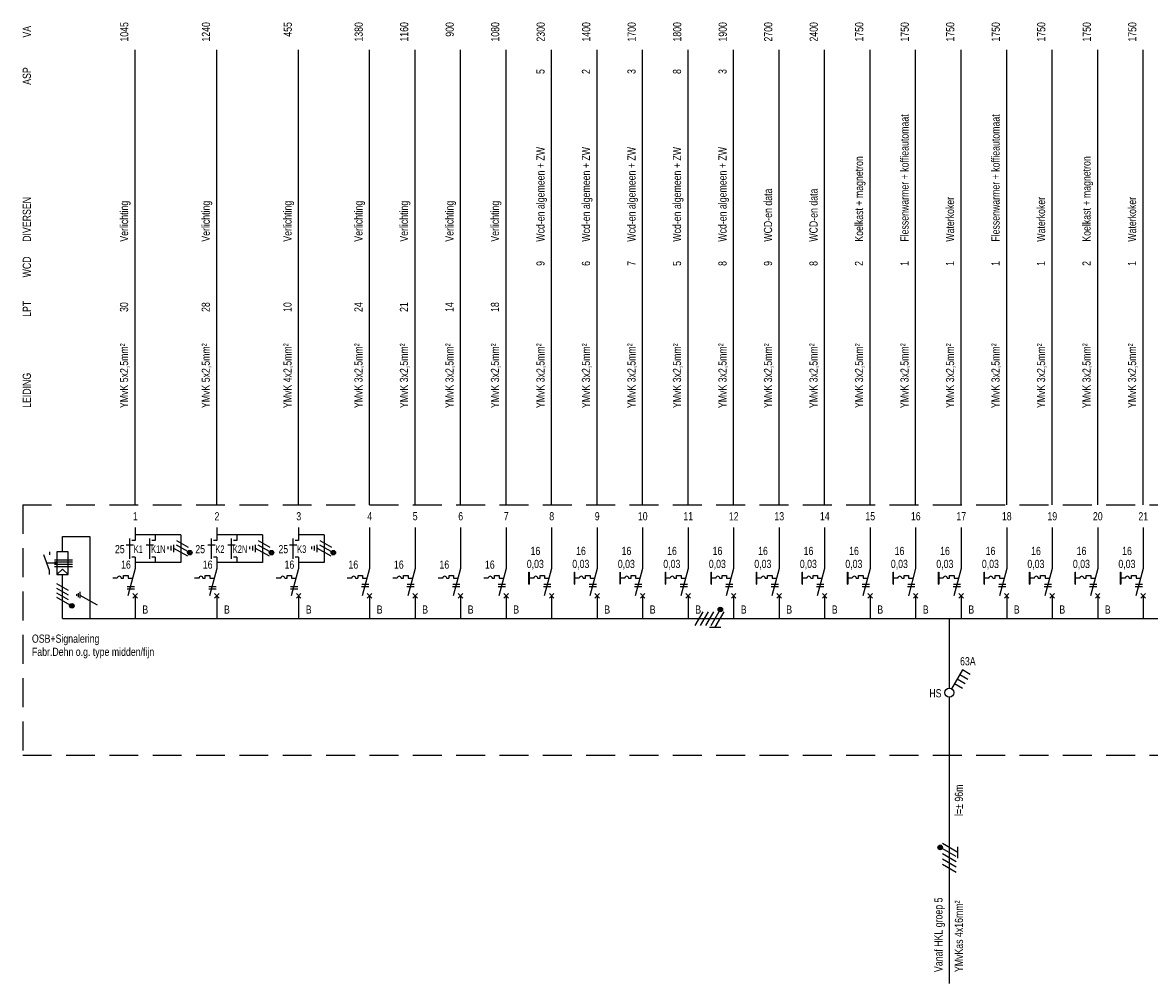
# Model space of a CAD drawing. Header units: millimetres. Extents: x -31842 to 195000, y -27609 to 95000.
# Tile 11 of 21: x 7973 to 32738, y -27609 to -6490. Entities that reach past the tile are written whole.
import ezdxf
from ezdxf.enums import TextEntityAlignment as Align

# ---------------------------------------------------------------- set-up
doc = ezdxf.new("R2010")
doc.units = ezdxf.units.MM
doc.header["$LTSCALE"] = 100
doc.linetypes.add('DASHED', pattern=[19.05, 12.7, -6.35])
doc.linetypes.add('HIDDEN', pattern=[9.525, 6.35, -3.175])
doc.layers.add('EL$1--_', color=3, linetype='Continuous')
doc.layers.add('ET------_SCHAKEL', color=7, linetype='Continuous')
doc.styles.add('SMAL', font='B-GBP.SHX', dxfattribs={"width": 0.8})

# ---------------------------------------------------------------- blocks, each defined once
blk = doc.blocks.new('ES-IT041')
for p, q in [((288, 500), (50, 87)), ((461, 400), (288, 500)), ((173, 301), (346, 201)), ((116, 202), (289, 102))]:
    blk.add_line(p, q)
blk.add_lwpolyline([(231, 400), (404, 300)])
blk.add_circle((0, 0), 100)
at = {"layer": 'ET------_SCHAKEL', "style": 'SMAL', "width": 0.8}
blk.add_attdef('SL', text='', height=180, dxfattribs=at).set_placement((407, 600), align=Align.CENTER)
blk = doc.blocks.new('ES-IS118')
blk.add_line((0, -5000), (0, 0))
at = {"color": 7, "style": 'SMAL', "width": 0.8}
for tag, p in [('LEIDING', (-150, -4750)), ('VANAF', (300, -4750))]:
    blk.add_attdef(tag, p, '', height=180, rotation=90, dxfattribs=at)
blk = doc.blocks.new('ES-IS000')
blk.add_line((0, 0), (0, 10000))
at = {"color": 7, "style": 'SMAL', "width": 0.8}
for tag, p in [('VA', (-150, 10610)), ('ASP', (-155, 9577)), ('WCD', (-155, 5358)), ('LPT', (-155, 4453))]:
    blk.add_attdef(tag, text='', height=180, rotation=90, dxfattribs=at).set_placement(p, align=Align.RIGHT)
for tag, p in [('DIVERSEN', (343, 5799)), ('DIVERSEN', (-155, 5783)), ('LEIDING', (-155, 2127)), ('LEIDING', (300, 2145))]:
    blk.add_attdef(tag, p, '', height=180, rotation=90, dxfattribs=at)
blk.add_attdef('GR', text='', height=180, dxfattribs=at).set_placement((2, -342), align=Align.MIDDLE)
blk = doc.blocks.new('ES-ITG09')
for p, q in [((-318, -150), (-144, 150)), ((-202, -150), (-29, 150)), ((-87, -150), (87, 150)), ((29, -150), (206, 157)), ((121, -190), (318, 150)), ((281, 200), (181, 200)), ((277, 220), (185, 220)), ((277, 180), (185, 180)), ((261, 240), (201, 240)), ((261, 160), (201, 160)), ((-4, -190), (246, -190))]:
    blk.add_line(p, q)
blk.add_circle((231, 200), 50)
blk = doc.blocks.new('ES-IS107')
for p, q in [((0, 2000), (0, 1100)), ((0, 1100), (-161, 500)), ((-50, 450), (50, 550)), ((-50, 550), (50, 450)), ((0, 500), (0, 0))]:
    blk.add_line(p, q)
at = {"color": 7}
for p, q in [((-392, 888), (-490, 888)), ((-307, 888), (-255, 888)), ((-254, 950), (-154, 950)), ((-254, 889), (-254, 950)), ((-172, 754), (-17, 754)), ((-154, 950), (-154, 889)), ((-154, 889), (-57, 889)), ((-178, 704), (-17, 704))]:
    blk.add_line(p, q, dxfattribs=at)
blk.add_arc((-349, 888), 43.4, 0, 180, dxfattribs=at)
at = {"color": 7, "style": 'SMAL', "width": 0.8}
blk.add_attdef('IN', text='', height=180, dxfattribs=at).set_placement((-358, 1187), align=Align.MIDDLE)
blk = doc.blocks.new('ES-IS001')
at = {"color": 7, "linetype": 'Continuous', "style": 'SMAL', "width": 0.8}
for s, p in [('VA', (0, 10270)), ('ASP', (0, 9232)), ('DIVERSEN', (0, 5782)), ('WCD', (0, 5000)), ('LPT', (0, 4132)), ('LEIDING', (0, 2132))]:
    blk.add_text(s, height=180, rotation=90, dxfattribs=at).set_placement(p, align=Align.TOP_LEFT)
blk = doc.blocks.new('ES-IS106')
for p, q in [((0, 2000), (0, 1100)), ((-497, 888), (-497, 1021)), ((-497, 1021), (-490, 1021)), ((-494, 1021), (-494, 754)), ((-490, 888), (-490, 1021)), ((0, 1100), (-161, 500)), ((-497, 754), (-497, 888)), ((-497, 754), (-490, 754)), ((-490, 754), (-490, 888)), ((-50, 450), (50, 550)), ((-50, 550), (50, 450)), ((0, 500), (0, 0))]:
    blk.add_line(p, q)
at = {"color": 7}
for p, q in [((-392, 888), (-490, 888)), ((-307, 888), (-255, 888)), ((-254, 950), (-154, 950)), ((-254, 889), (-254, 950)), ((-172, 754), (-17, 754)), ((-154, 950), (-154, 889)), ((-154, 889), (-57, 889)), ((-178, 704), (-17, 704))]:
    blk.add_line(p, q, dxfattribs=at)
blk.add_arc((-349, 888), 43.4, 0, 180, dxfattribs=at)
at = {"color": 7, "style": 'SMAL', "width": 0.8}
for tag, p in [('IN', (-355, 1488)), ('ID', (-358, 1187))]:
    blk.add_attdef(tag, text='', height=180, dxfattribs=at).set_placement(p, align=Align.MIDDLE)

msp = doc.modelspace()

# ---------------------------------------------------------------- linework, layer by layer
at = {"layer": 'EL$1--_', "color": 10, "linetype": 'HIDDEN'}
for p, q in [((7977, -17091), (56135, -17091)), ((7977, -17091), (7977, -22591)), ((7977, -22591), (56135, -22591))]:
    msp.add_line(p, q, dxfattribs=at)
at = {"layer": 'EL$1--_', "color": 3}
for p, q in [((10449, -17591), (10449, -17871)), ((10890, -17748), (10890, -17871)), ((12244, -17591), (12244, -17871)), ((12685, -17748), (12685, -17871)), ((14041, -17591), (14041, -17871)), ((10449, -18237), (10449, -18491)), ((10890, -18237), (10890, -18360)), ((12244, -18237), (12244, -18491)), ((12685, -18237), (12685, -18360)), ((14041, -18237), (14041, -18491)), ((10449, -18491), (10288, -19091)), ((12244, -18491), (12083, -19091)), ((14041, -18491), (13880, -19091)), ((10399, -19141), (10499, -19041)), ((10399, -19041), (10499, -19141)), ((12194, -19141), (12294, -19041)), ((12194, -19041), (12294, -19141)), ((13991, -19141), (14091, -19041)), ((13991, -19041), (14091, -19141)), ((10449, -19091), (10449, -19591)), ((12244, -19091), (12244, -19591)), ((14041, -19091), (14041, -19591))]:
    msp.add_line(p, q, dxfattribs=at)
at = {"layer": 'EL$1--_', "color": 7}
for p, q in [((10249, -17967), (10410, -17967)), ((10690, -17967), (10851, -17967)), ((11169, -18005), (11169, -18065)), ((11230, -17992), (11230, -18092)), ((11289, -17966), (11289, -18131)), ((11294, -18039), (11597, -18214)), ((11347, -17966), (11650, -18141)), ((11354, -17872), (11614, -18022)), ((12044, -17967), (12205, -17967)), ((12485, -17967), (12646, -17967)), ((12964, -18005), (12964, -18065)), ((13025, -17992), (13025, -18092)), ((13084, -17966), (13084, -18131)), ((13089, -18039), (13392, -18214)), ((13142, -17966), (13445, -18141)), ((13149, -17872), (13409, -18022)), ((13841, -17967), (14002, -17967)), ((14320, -18005), (14320, -18065)), ((14381, -17992), (14381, -18092)), ((14440, -17966), (14440, -18131)), ((14445, -18039), (14748, -18214)), ((14498, -17966), (14802, -18141)), ((14505, -17872), (14765, -18022)), ((8719, -18817), (8979, -18967)), ((10056, -18703), (9958, -18703)), ((10142, -18703), (10194, -18703)), ((10194, -18702), (10194, -18641)), ((10194, -18641), (10294, -18641)), ((10294, -18641), (10294, -18702)), ((10294, -18702), (10392, -18702)), ((11852, -18703), (11753, -18703)), ((11937, -18703), (11989, -18703)), ((11990, -18641), (12090, -18641)), ((11990, -18702), (11990, -18641)), ((12090, -18641), (12090, -18702)), ((12090, -18702), (12187, -18702)), ((13649, -18703), (13550, -18703)), ((13734, -18703), (13786, -18703)), ((13787, -18702), (13787, -18641)), ((13787, -18641), (13887, -18641)), ((13887, -18641), (13887, -18702)), ((13887, -18702), (13984, -18702)), ((8719, -18919), (8979, -19069)), ((8719, -19021), (8979, -19171)), ((10270, -18887), (10431, -18887)), ((10270, -18937), (10431, -18937)), ((12066, -18887), (12226, -18887)), ((12066, -18937), (12226, -18937)), ((13863, -18887), (14023, -18887)), ((13863, -18937), (14023, -18937)), ((8719, -19119), (9015, -19291)), ((9236, -19072), (9615, -19291))]:
    msp.add_line(p, q, dxfattribs=at)
at = {"layer": 'EL$1--_', "color": 0}
for p, q in [((8567, -18535), (8438, -18189)), ((8567, -18120), (8567, -18189)), ((8567, -18620), (8567, -18535))]:
    msp.add_line(p, q, dxfattribs=at)
at = {"layer": 'EL$1--_', "color": 5}
msp.add_line((8849, -19591), (54600, -19591), dxfattribs=at)
at = {"layer": 'EL$1--_'}
for points in [[(8849, -18120), (8849, -17786), (9449, -17786), (9449, -19591)], [(8674, -18296), (9074, -18296)], [(8674, -18346), (9074, -18346)], [(8674, -18396), (9074, -18396)], [(8674, -18446), (9074, -18446)], [(8974, -18620), (8849, -18501), (8724, -18620)], [(8849, -19591), (8849, -18620)], [(9160, -19053), (9160, -19091)], [(9198, -19028), (9198, -19116)], [(9236, -19003), (9236, -19141)], [(28340, -21118), (28340, -19591)], [(28340, -21986), (28340, -21318)], [(28340, -22609), (28340, -21986)]]:
    msp.add_lwpolyline(points, dxfattribs=at)
at = {"layer": 'EL$1--_', "color": 3}
for points in [[(11449, -17748), (10449, -17748)], [(11449, -17748), (11449, -18360)], [(13244, -17748), (12244, -17748)], [(13244, -17748), (13244, -18360)], [(14600, -17748), (14041, -17748)], [(14600, -17748), (14600, -18360)], [(10329, -18277), (10329, -17831)], [(10449, -17871), (10374, -17871)], [(10770, -18277), (10770, -17831)], [(10890, -17871), (10815, -17871)], [(12125, -18277), (12125, -17831)], [(12244, -17871), (12169, -17871)], [(12565, -18277), (12565, -17831)], [(12685, -17871), (12610, -17871)], [(13922, -18277), (13922, -17831)], [(14041, -17871), (13966, -17871)], [(10449, -18237), (10374, -18237)], [(10890, -18237), (10815, -18237)], [(12244, -18237), (12169, -18237)], [(12685, -18237), (12610, -18237)], [(14041, -18237), (13966, -18237)], [(11449, -18360), (10449, -18360)], [(13244, -18360), (12244, -18360)], [(14600, -18360), (14041, -18360)]]:
    msp.add_lwpolyline(points, dxfattribs=at)
at = {"layer": 'EL$1--_'}
msp.add_lwpolyline([(8724, -18620), (8974, -18620), (8974, -18120), (8724, -18120)], close=True, dxfattribs=at)
at = {"layer": 'EL$1--_', "linetype": 'DASHED'}
msp.add_lwpolyline([(8724, -18370), (8505, -18370)], dxfattribs=at)
at = {"layer": 'EL$1--_', "color": 7}
for centre, radius in [((11650, -18141), 50), ((11650, -18141), 40), ((11650, -18141), 30), ((13445, -18141), 50), ((13445, -18141), 40), ((13445, -18141), 30), ((14802, -18141), 50), ((14802, -18141), 40), ((14802, -18141), 30), ((9057, -19310), 50), ((9057, -19310), 40), ((9057, -19310), 30), ((9057, -19310), 20), ((9057, -19310), 10)]:
    msp.add_circle(centre, radius, dxfattribs=at)
for centre in [(10100, -18703), (11895, -18703), (13692, -18703)]:
    msp.add_arc(centre, 43.4, 0, 180, dxfattribs=at)

# ---------------------------------------------------------------- block references
at = {"layer": 'EL$1--_'}
for name, p in [('ES-IS001', (7977, -17091)), ('ES-ITG09', (23076, -19591))]:
    msp.add_blockref(name, p, dxfattribs=at)
at = {"layer": 'EL$1--_', "color": 3}
ref = msp.add_blockref('ES-IS000', (10449, -17091), dxfattribs=at)
ref.add_attrib('GR', '1', dxfattribs={"layer": '0', "color": 7, "height": 180, "style": 'SMAL', "width": 0.8}).set_placement((10451, -17341), align=Align.MIDDLE)
ref.add_attrib('LEIDING', 'YMvK 5x2,5mm²', (10294, -14964), dxfattribs={"layer": '0', "color": 7, "height": 180, "rotation": 90, "style": 'SMAL', "width": 0.8})
ref.add_attrib('LPT', '30', dxfattribs={"layer": '0', "color": 7, "height": 180, "rotation": 90, "style": 'SMAL', "width": 0.8}).set_placement((10294, -12637), align=Align.RIGHT)
ref.add_attrib('DIVERSEN', 'Verlichting', (10294, -11307), dxfattribs={"layer": '0', "color": 7, "height": 180, "rotation": 90, "style": 'SMAL', "width": 0.8})
ref.add_attrib('VA', '1045', dxfattribs={"layer": '0', "color": 7, "height": 180, "rotation": 90, "style": 'SMAL', "width": 0.8}).set_placement((10299, -6481), align=Align.RIGHT)
ref = msp.add_blockref('ES-IS000', (12244, -17091), dxfattribs=at)
ref.add_attrib('GR', '2', dxfattribs={"layer": '0', "color": 7, "height": 180, "style": 'SMAL', "width": 0.8}).set_placement((12246, -17341), align=Align.MIDDLE)
ref.add_attrib('LEIDING', 'YMvK 5x2,5mm²', (12089, -14964), dxfattribs={"layer": '0', "color": 7, "height": 180, "rotation": 90, "style": 'SMAL', "width": 0.8})
ref.add_attrib('LPT', '28', dxfattribs={"layer": '0', "color": 7, "height": 180, "rotation": 90, "style": 'SMAL', "width": 0.8}).set_placement((12089, -12637), align=Align.RIGHT)
ref.add_attrib('DIVERSEN', 'Verlichting', (12089, -11307), dxfattribs={"layer": '0', "color": 7, "height": 180, "rotation": 90, "style": 'SMAL', "width": 0.8})
ref.add_attrib('VA', '1240', dxfattribs={"layer": '0', "color": 7, "height": 180, "rotation": 90, "style": 'SMAL', "width": 0.8}).set_placement((12094, -6481), align=Align.RIGHT)
ref = msp.add_blockref('ES-IS000', (14041, -17091), dxfattribs=at)
ref.add_attrib('GR', '3', dxfattribs={"layer": '0', "color": 7, "height": 180, "style": 'SMAL', "width": 0.8}).set_placement((14043, -17341), align=Align.MIDDLE)
ref.add_attrib('LEIDING', 'YMvK 4x2,5mm²', (13886, -14964), dxfattribs={"layer": '0', "color": 7, "height": 180, "rotation": 90, "style": 'SMAL', "width": 0.8})
ref.add_attrib('LPT', '10', dxfattribs={"layer": '0', "color": 7, "height": 180, "rotation": 90, "style": 'SMAL', "width": 0.8}).set_placement((13886, -12637), align=Align.RIGHT)
ref.add_attrib('DIVERSEN', 'Verlichting', (13886, -11307), dxfattribs={"layer": '0', "color": 7, "height": 180, "rotation": 90, "style": 'SMAL', "width": 0.8})
ref.add_attrib('VA', '455', dxfattribs={"layer": '0', "color": 7, "height": 180, "rotation": 90, "style": 'SMAL', "width": 0.8}).set_placement((13891, -6481), align=Align.RIGHT)
ref = msp.add_blockref('ES-IS000', (15600, -17091), dxfattribs=at)
ref.add_attrib('GR', '4', dxfattribs={"layer": '0', "color": 7, "height": 180, "style": 'SMAL', "width": 0.8}).set_placement((15602, -17341), align=Align.MIDDLE)
ref.add_attrib('LEIDING', 'YMvK 3x2,5mm²', (15445, -14964), dxfattribs={"layer": '0', "color": 7, "height": 180, "rotation": 90, "style": 'SMAL', "width": 0.8})
ref.add_attrib('LPT', '24', dxfattribs={"layer": '0', "color": 7, "height": 180, "rotation": 90, "style": 'SMAL', "width": 0.8}).set_placement((15445, -12637), align=Align.RIGHT)
ref.add_attrib('DIVERSEN', 'Verlichting', (15445, -11307), dxfattribs={"layer": '0', "color": 7, "height": 180, "rotation": 90, "style": 'SMAL', "width": 0.8})
ref.add_attrib('VA', '1380', dxfattribs={"layer": '0', "color": 7, "height": 180, "rotation": 90, "style": 'SMAL', "width": 0.8}).set_placement((15450, -6481), align=Align.RIGHT)
ref = msp.add_blockref('ES-IS000', (16600, -17091), dxfattribs=at)
ref.add_attrib('GR', '5', dxfattribs={"layer": '0', "color": 7, "height": 180, "style": 'SMAL', "width": 0.8}).set_placement((16602, -17341), align=Align.MIDDLE)
ref.add_attrib('LEIDING', 'YMvK 3x2,5mm²', (16445, -14964), dxfattribs={"layer": '0', "color": 7, "height": 180, "rotation": 90, "style": 'SMAL', "width": 0.8})
ref.add_attrib('LPT', '21', dxfattribs={"layer": '0', "color": 7, "height": 180, "rotation": 90, "style": 'SMAL', "width": 0.8}).set_placement((16445, -12637), align=Align.RIGHT)
ref.add_attrib('DIVERSEN', 'Verlichting', (16445, -11307), dxfattribs={"layer": '0', "color": 7, "height": 180, "rotation": 90, "style": 'SMAL', "width": 0.8})
ref.add_attrib('VA', '1160', dxfattribs={"layer": '0', "color": 7, "height": 180, "rotation": 90, "style": 'SMAL', "width": 0.8}).set_placement((16450, -6481), align=Align.RIGHT)
ref = msp.add_blockref('ES-IS000', (17600, -17091), dxfattribs=at)
ref.add_attrib('GR', '6', dxfattribs={"layer": '0', "color": 7, "height": 180, "style": 'SMAL', "width": 0.8}).set_placement((17602, -17341), align=Align.MIDDLE)
ref.add_attrib('LEIDING', 'YMvK 3x2,5mm²', (17445, -14964), dxfattribs={"layer": '0', "color": 7, "height": 180, "rotation": 90, "style": 'SMAL', "width": 0.8})
ref.add_attrib('LPT', '14', dxfattribs={"layer": '0', "color": 7, "height": 180, "rotation": 90, "style": 'SMAL', "width": 0.8}).set_placement((17445, -12637), align=Align.RIGHT)
ref.add_attrib('DIVERSEN', 'Verlichting', (17445, -11307), dxfattribs={"layer": '0', "color": 7, "height": 180, "rotation": 90, "style": 'SMAL', "width": 0.8})
ref.add_attrib('VA', '900', dxfattribs={"layer": '0', "color": 7, "height": 180, "rotation": 90, "style": 'SMAL', "width": 0.8}).set_placement((17450, -6481), align=Align.RIGHT)
ref = msp.add_blockref('ES-IS000', (18600, -17091), dxfattribs=at)
ref.add_attrib('GR', '7', dxfattribs={"layer": '0', "color": 7, "height": 180, "style": 'SMAL', "width": 0.8}).set_placement((18602, -17341), align=Align.MIDDLE)
ref.add_attrib('LEIDING', 'YMvK 3x2,5mm²', (18445, -14964), dxfattribs={"layer": '0', "color": 7, "height": 180, "rotation": 90, "style": 'SMAL', "width": 0.8})
ref.add_attrib('LPT', '18', dxfattribs={"layer": '0', "color": 7, "height": 180, "rotation": 90, "style": 'SMAL', "width": 0.8}).set_placement((18445, -12637), align=Align.RIGHT)
ref.add_attrib('DIVERSEN', 'Verlichting', (18445, -11307), dxfattribs={"layer": '0', "color": 7, "height": 180, "rotation": 90, "style": 'SMAL', "width": 0.8})
ref.add_attrib('VA', '1080', dxfattribs={"layer": '0', "color": 7, "height": 180, "rotation": 90, "style": 'SMAL', "width": 0.8}).set_placement((18450, -6481), align=Align.RIGHT)
ref = msp.add_blockref('ES-IS000', (19600, -17091), dxfattribs=at)
ref.add_attrib('GR', '8', dxfattribs={"layer": '0', "color": 7, "height": 180, "style": 'SMAL', "width": 0.8}).set_placement((19602, -17341), align=Align.MIDDLE)
ref.add_attrib('LEIDING', 'YMvK 3x2,5mm²', (19445, -14964), dxfattribs={"layer": '0', "color": 7, "height": 180, "rotation": 90, "style": 'SMAL', "width": 0.8})
ref.add_attrib('WCD', '9', dxfattribs={"layer": '0', "color": 7, "height": 180, "rotation": 90, "style": 'SMAL', "width": 0.8}).set_placement((19445, -11732), align=Align.RIGHT)
ref.add_attrib('DIVERSEN', 'Wcd-en algemeen + ZW', (19445, -11307), dxfattribs={"layer": '0', "color": 7, "height": 180, "rotation": 90, "style": 'SMAL', "width": 0.8})
ref.add_attrib('ASP', '5', dxfattribs={"layer": '0', "color": 7, "height": 180, "rotation": 90, "style": 'SMAL', "width": 0.8}).set_placement((19445, -7514), align=Align.RIGHT)
ref.add_attrib('VA', '2300', dxfattribs={"layer": '0', "color": 7, "height": 180, "rotation": 90, "style": 'SMAL', "width": 0.8}).set_placement((19450, -6481), align=Align.RIGHT)
ref = msp.add_blockref('ES-IS000', (20600, -17091), dxfattribs=at)
ref.add_attrib('GR', '9', dxfattribs={"layer": '0', "color": 7, "height": 180, "style": 'SMAL', "width": 0.8}).set_placement((20602, -17341), align=Align.MIDDLE)
ref.add_attrib('LEIDING', 'YMvK 3x2,5mm²', (20445, -14964), dxfattribs={"layer": '0', "color": 7, "height": 180, "rotation": 90, "style": 'SMAL', "width": 0.8})
ref.add_attrib('WCD', '6', dxfattribs={"layer": '0', "color": 7, "height": 180, "rotation": 90, "style": 'SMAL', "width": 0.8}).set_placement((20445, -11732), align=Align.RIGHT)
ref.add_attrib('DIVERSEN', 'Wcd-en algemeen + ZW', (20445, -11307), dxfattribs={"layer": '0', "color": 7, "height": 180, "rotation": 90, "style": 'SMAL', "width": 0.8})
ref.add_attrib('ASP', '2', dxfattribs={"layer": '0', "color": 7, "height": 180, "rotation": 90, "style": 'SMAL', "width": 0.8}).set_placement((20445, -7514), align=Align.RIGHT)
ref.add_attrib('VA', '1400', dxfattribs={"layer": '0', "color": 7, "height": 180, "rotation": 90, "style": 'SMAL', "width": 0.8}).set_placement((20450, -6481), align=Align.RIGHT)
ref = msp.add_blockref('ES-IS000', (21600, -17091), dxfattribs=at)
ref.add_attrib('GR', '10', dxfattribs={"layer": '0', "color": 7, "height": 180, "style": 'SMAL', "width": 0.8}).set_placement((21602, -17341), align=Align.MIDDLE)
ref.add_attrib('LEIDING', 'YMvK 3x2,5mm²', (21445, -14964), dxfattribs={"layer": '0', "color": 7, "height": 180, "rotation": 90, "style": 'SMAL', "width": 0.8})
ref.add_attrib('WCD', '7', dxfattribs={"layer": '0', "color": 7, "height": 180, "rotation": 90, "style": 'SMAL', "width": 0.8}).set_placement((21445, -11732), align=Align.RIGHT)
ref.add_attrib('DIVERSEN', 'Wcd-en algemeen + ZW', (21445, -11307), dxfattribs={"layer": '0', "color": 7, "height": 180, "rotation": 90, "style": 'SMAL', "width": 0.8})
ref.add_attrib('ASP', '3', dxfattribs={"layer": '0', "color": 7, "height": 180, "rotation": 90, "style": 'SMAL', "width": 0.8}).set_placement((21445, -7514), align=Align.RIGHT)
ref.add_attrib('VA', '1700', dxfattribs={"layer": '0', "color": 7, "height": 180, "rotation": 90, "style": 'SMAL', "width": 0.8}).set_placement((21450, -6481), align=Align.RIGHT)
ref = msp.add_blockref('ES-IS000', (22600, -17091), dxfattribs=at)
ref.add_attrib('GR', '11', dxfattribs={"layer": '0', "color": 7, "height": 180, "style": 'SMAL', "width": 0.8}).set_placement((22602, -17341), align=Align.MIDDLE)
ref.add_attrib('LEIDING', 'YMvK 3x2,5mm²', (22445, -14964), dxfattribs={"layer": '0', "color": 7, "height": 180, "rotation": 90, "style": 'SMAL', "width": 0.8})
ref.add_attrib('WCD', '5', dxfattribs={"layer": '0', "color": 7, "height": 180, "rotation": 90, "style": 'SMAL', "width": 0.8}).set_placement((22445, -11732), align=Align.RIGHT)
ref.add_attrib('DIVERSEN', 'Wcd-en algemeen + ZW', (22445, -11307), dxfattribs={"layer": '0', "color": 7, "height": 180, "rotation": 90, "style": 'SMAL', "width": 0.8})
ref.add_attrib('ASP', '8', dxfattribs={"layer": '0', "color": 7, "height": 180, "rotation": 90, "style": 'SMAL', "width": 0.8}).set_placement((22445, -7514), align=Align.RIGHT)
ref.add_attrib('VA', '1800', dxfattribs={"layer": '0', "color": 7, "height": 180, "rotation": 90, "style": 'SMAL', "width": 0.8}).set_placement((22450, -6481), align=Align.RIGHT)
ref = msp.add_blockref('ES-IS000', (23600, -17091), dxfattribs=at)
ref.add_attrib('GR', '12', dxfattribs={"layer": '0', "color": 7, "height": 180, "style": 'SMAL', "width": 0.8}).set_placement((23602, -17341), align=Align.MIDDLE)
ref.add_attrib('LEIDING', 'YMvK 3x2,5mm²', (23445, -14964), dxfattribs={"layer": '0', "color": 7, "height": 180, "rotation": 90, "style": 'SMAL', "width": 0.8})
ref.add_attrib('WCD', '8', dxfattribs={"layer": '0', "color": 7, "height": 180, "rotation": 90, "style": 'SMAL', "width": 0.8}).set_placement((23445, -11732), align=Align.RIGHT)
ref.add_attrib('DIVERSEN', 'Wcd-en algemeen + ZW', (23445, -11307), dxfattribs={"layer": '0', "color": 7, "height": 180, "rotation": 90, "style": 'SMAL', "width": 0.8})
ref.add_attrib('ASP', '3', dxfattribs={"layer": '0', "color": 7, "height": 180, "rotation": 90, "style": 'SMAL', "width": 0.8}).set_placement((23445, -7514), align=Align.RIGHT)
ref.add_attrib('VA', '1900', dxfattribs={"layer": '0', "color": 7, "height": 180, "rotation": 90, "style": 'SMAL', "width": 0.8}).set_placement((23450, -6481), align=Align.RIGHT)
ref = msp.add_blockref('ES-IS000', (24600, -17091), dxfattribs=at)
ref.add_attrib('GR', '13', dxfattribs={"layer": '0', "color": 7, "height": 180, "style": 'SMAL', "width": 0.8}).set_placement((24602, -17341), align=Align.MIDDLE)
ref.add_attrib('LEIDING', 'YMvK 3x2,5mm²', (24445, -14964), dxfattribs={"layer": '0', "color": 7, "height": 180, "rotation": 90, "style": 'SMAL', "width": 0.8})
ref.add_attrib('WCD', '9', dxfattribs={"layer": '0', "color": 7, "height": 180, "rotation": 90, "style": 'SMAL', "width": 0.8}).set_placement((24445, -11732), align=Align.RIGHT)
ref.add_attrib('DIVERSEN', 'WCD-en data', (24445, -11307), dxfattribs={"layer": '0', "color": 7, "height": 180, "rotation": 90, "style": 'SMAL', "width": 0.8})
ref.add_attrib('VA', '2700', dxfattribs={"layer": '0', "color": 7, "height": 180, "rotation": 90, "style": 'SMAL', "width": 0.8}).set_placement((24450, -6481), align=Align.RIGHT)
ref = msp.add_blockref('ES-IS000', (25600, -17091), dxfattribs=at)
ref.add_attrib('GR', '14', dxfattribs={"layer": '0', "color": 7, "height": 180, "style": 'SMAL', "width": 0.8}).set_placement((25602, -17341), align=Align.MIDDLE)
ref.add_attrib('LEIDING', 'YMvK 3x2,5mm²', (25445, -14964), dxfattribs={"layer": '0', "color": 7, "height": 180, "rotation": 90, "style": 'SMAL', "width": 0.8})
ref.add_attrib('WCD', '8', dxfattribs={"layer": '0', "color": 7, "height": 180, "rotation": 90, "style": 'SMAL', "width": 0.8}).set_placement((25445, -11732), align=Align.RIGHT)
ref.add_attrib('DIVERSEN', 'WCD-en data', (25445, -11307), dxfattribs={"layer": '0', "color": 7, "height": 180, "rotation": 90, "style": 'SMAL', "width": 0.8})
ref.add_attrib('VA', '2400', dxfattribs={"layer": '0', "color": 7, "height": 180, "rotation": 90, "style": 'SMAL', "width": 0.8}).set_placement((25450, -6481), align=Align.RIGHT)
ref = msp.add_blockref('ES-IS000', (26600, -17091), dxfattribs=at)
ref.add_attrib('GR', '15', dxfattribs={"layer": '0', "color": 7, "height": 180, "style": 'SMAL', "width": 0.8}).set_placement((26602, -17341), align=Align.MIDDLE)
ref.add_attrib('LEIDING', 'YMvK 3x2,5mm²', (26445, -14964), dxfattribs={"layer": '0', "color": 7, "height": 180, "rotation": 90, "style": 'SMAL', "width": 0.8})
ref.add_attrib('WCD', '2', dxfattribs={"layer": '0', "color": 7, "height": 180, "rotation": 90, "style": 'SMAL', "width": 0.8}).set_placement((26445, -11732), align=Align.RIGHT)
ref.add_attrib('DIVERSEN', 'Koelkast + magnetron', (26445, -11307), dxfattribs={"layer": '0', "color": 7, "height": 180, "rotation": 90, "style": 'SMAL', "width": 0.8})
ref.add_attrib('VA', '1750', dxfattribs={"layer": '0', "color": 7, "height": 180, "rotation": 90, "style": 'SMAL', "width": 0.8}).set_placement((26450, -6481), align=Align.RIGHT)
ref = msp.add_blockref('ES-IS000', (27600, -17091), dxfattribs=at)
ref.add_attrib('GR', '16', dxfattribs={"layer": '0', "color": 7, "height": 180, "style": 'SMAL', "width": 0.8}).set_placement((27602, -17341), align=Align.MIDDLE)
ref.add_attrib('LEIDING', 'YMvK 3x2,5mm²', (27445, -14964), dxfattribs={"layer": '0', "color": 7, "height": 180, "rotation": 90, "style": 'SMAL', "width": 0.8})
ref.add_attrib('WCD', '1', dxfattribs={"layer": '0', "color": 7, "height": 180, "rotation": 90, "style": 'SMAL', "width": 0.8}).set_placement((27445, -11732), align=Align.RIGHT)
ref.add_attrib('DIVERSEN', 'Flessenwarmer + koffieautomaat', (27445, -11307), dxfattribs={"layer": '0', "color": 7, "height": 180, "rotation": 90, "style": 'SMAL', "width": 0.8})
ref.add_attrib('VA', '1750', dxfattribs={"layer": '0', "color": 7, "height": 180, "rotation": 90, "style": 'SMAL', "width": 0.8}).set_placement((27450, -6481), align=Align.RIGHT)
ref = msp.add_blockref('ES-IS000', (28600, -17091), dxfattribs=at)
ref.add_attrib('GR', '17', dxfattribs={"layer": '0', "color": 7, "height": 180, "style": 'SMAL', "width": 0.8}).set_placement((28602, -17341), align=Align.MIDDLE)
ref.add_attrib('LEIDING', 'YMvK 3x2,5mm²', (28445, -14964), dxfattribs={"layer": '0', "color": 7, "height": 180, "rotation": 90, "style": 'SMAL', "width": 0.8})
ref.add_attrib('WCD', '1', dxfattribs={"layer": '0', "color": 7, "height": 180, "rotation": 90, "style": 'SMAL', "width": 0.8}).set_placement((28445, -11732), align=Align.RIGHT)
ref.add_attrib('DIVERSEN', 'Waterkoker', (28445, -11307), dxfattribs={"layer": '0', "color": 7, "height": 180, "rotation": 90, "style": 'SMAL', "width": 0.8})
ref.add_attrib('VA', '1750', dxfattribs={"layer": '0', "color": 7, "height": 180, "rotation": 90, "style": 'SMAL', "width": 0.8}).set_placement((28450, -6481), align=Align.RIGHT)
ref = msp.add_blockref('ES-IS000', (29600, -17091), dxfattribs=at)
ref.add_attrib('GR', '18', dxfattribs={"layer": '0', "color": 7, "height": 180, "style": 'SMAL', "width": 0.8}).set_placement((29602, -17341), align=Align.MIDDLE)
ref.add_attrib('LEIDING', 'YMvK 3x2,5mm²', (29445, -14964), dxfattribs={"layer": '0', "color": 7, "height": 180, "rotation": 90, "style": 'SMAL', "width": 0.8})
ref.add_attrib('WCD', '1', dxfattribs={"layer": '0', "color": 7, "height": 180, "rotation": 90, "style": 'SMAL', "width": 0.8}).set_placement((29445, -11732), align=Align.RIGHT)
ref.add_attrib('DIVERSEN', 'Flessenwarmer + koffieautomaat', (29445, -11307), dxfattribs={"layer": '0', "color": 7, "height": 180, "rotation": 90, "style": 'SMAL', "width": 0.8})
ref.add_attrib('VA', '1750', dxfattribs={"layer": '0', "color": 7, "height": 180, "rotation": 90, "style": 'SMAL', "width": 0.8}).set_placement((29450, -6481), align=Align.RIGHT)
ref = msp.add_blockref('ES-IS000', (30600, -17091), dxfattribs=at)
ref.add_attrib('GR', '19', dxfattribs={"layer": '0', "color": 7, "height": 180, "style": 'SMAL', "width": 0.8}).set_placement((30602, -17341), align=Align.MIDDLE)
ref.add_attrib('LEIDING', 'YMvK 3x2,5mm²', (30445, -14964), dxfattribs={"layer": '0', "color": 7, "height": 180, "rotation": 90, "style": 'SMAL', "width": 0.8})
ref.add_attrib('WCD', '1', dxfattribs={"layer": '0', "color": 7, "height": 180, "rotation": 90, "style": 'SMAL', "width": 0.8}).set_placement((30445, -11732), align=Align.RIGHT)
ref.add_attrib('DIVERSEN', 'Waterkoker', (30445, -11307), dxfattribs={"layer": '0', "color": 7, "height": 180, "rotation": 90, "style": 'SMAL', "width": 0.8})
ref.add_attrib('VA', '1750', dxfattribs={"layer": '0', "color": 7, "height": 180, "rotation": 90, "style": 'SMAL', "width": 0.8}).set_placement((30450, -6481), align=Align.RIGHT)
ref = msp.add_blockref('ES-IS000', (31600, -17091), dxfattribs=at)
ref.add_attrib('GR', '20', dxfattribs={"layer": '0', "color": 7, "height": 180, "style": 'SMAL', "width": 0.8}).set_placement((31602, -17341), align=Align.MIDDLE)
ref.add_attrib('LEIDING', 'YMvK 3x2,5mm²', (31445, -14964), dxfattribs={"layer": '0', "color": 7, "height": 180, "rotation": 90, "style": 'SMAL', "width": 0.8})
ref.add_attrib('WCD', '2', dxfattribs={"layer": '0', "color": 7, "height": 180, "rotation": 90, "style": 'SMAL', "width": 0.8}).set_placement((31445, -11732), align=Align.RIGHT)
ref.add_attrib('DIVERSEN', 'Koelkast + magnetron', (31445, -11307), dxfattribs={"layer": '0', "color": 7, "height": 180, "rotation": 90, "style": 'SMAL', "width": 0.8})
ref.add_attrib('VA', '1750', dxfattribs={"layer": '0', "color": 7, "height": 180, "rotation": 90, "style": 'SMAL', "width": 0.8}).set_placement((31450, -6481), align=Align.RIGHT)
ref = msp.add_blockref('ES-IS000', (32600, -17091), dxfattribs=at)
ref.add_attrib('GR', '21', dxfattribs={"layer": '0', "color": 7, "height": 180, "style": 'SMAL', "width": 0.8}).set_placement((32602, -17341), align=Align.MIDDLE)
ref.add_attrib('LEIDING', 'YMvK 3x2,5mm²', (32445, -14964), dxfattribs={"layer": '0', "color": 7, "height": 180, "rotation": 90, "style": 'SMAL', "width": 0.8})
ref.add_attrib('WCD', '1', dxfattribs={"layer": '0', "color": 7, "height": 180, "rotation": 90, "style": 'SMAL', "width": 0.8}).set_placement((32445, -11732), align=Align.RIGHT)
ref.add_attrib('DIVERSEN', 'Waterkoker', (32445, -11307), dxfattribs={"layer": '0', "color": 7, "height": 180, "rotation": 90, "style": 'SMAL', "width": 0.8})
ref.add_attrib('VA', '1750', dxfattribs={"layer": '0', "color": 7, "height": 180, "rotation": 90, "style": 'SMAL', "width": 0.8}).set_placement((32450, -6481), align=Align.RIGHT)
at = {"layer": 'EL$1--_'}
for name, p, values in [('ES-IS107', (15600, -19591), {'IN': '16'}), ('ES-IS107', (16600, -19591), {'IN': '16'}), ('ES-IS107', (17600, -19591), {'IN': '16'}), ('ES-IS107', (18600, -19591), {'IN': '16'}), ('ES-IS106', (19600, -19591), {'IN': '16', 'ID': '0,03'}), ('ES-IS106', (20600, -19591), {'IN': '16', 'ID': '0,03'}), ('ES-IS106', (21600, -19591), {'IN': '16', 'ID': '0,03'}), ('ES-IS106', (22600, -19591), {'IN': '16', 'ID': '0,03'}), ('ES-IS106', (23600, -19591), {'IN': '16', 'ID': '0,03'}), ('ES-IS106', (24600, -19591), {'IN': '16', 'ID': '0,03'}), ('ES-IS106', (25600, -19591), {'IN': '16', 'ID': '0,03'}), ('ES-IS106', (26600, -19591), {'IN': '16', 'ID': '0,03'}), ('ES-IS106', (27600, -19591), {'IN': '16', 'ID': '0,03'}), ('ES-IS106', (28600, -19591), {'IN': '16', 'ID': '0,03'}), ('ES-IS106', (29600, -19591), {'IN': '16', 'ID': '0,03'}), ('ES-IS106', (30600, -19591), {'IN': '16', 'ID': '0,03'}), ('ES-IS106', (31600, -19591), {'IN': '16', 'ID': '0,03'}), ('ES-IS106', (32600, -19591), {'IN': '16', 'ID': '0,03'}), ('ES-IT041', (28340, -21218), {'SL': '63A'}), ('ES-IS118', (28340, -22609), {'LEIDING': 'Vanaf HKL groep 5', 'VANAF': 'YMvKas 4x16mm²'})]:
    msp.add_blockref(name, p, dxfattribs=at).add_auto_attribs(values)
at = {"layer": 'EL$1--_', "rotation": 90}
msp.add_blockref('ES-ITG09', (28340, -24850), dxfattribs=at)

# ---------------------------------------------------------------- texts
at = {"layer": 'EL$1--_', "style": 'SMAL', "width": 0.8}
for s, p in [('B', (10606, -19481)), ('B', (12401, -19481)), ('B', (14198, -19481)), ('B', (15757, -19481)), ('B', (16757, -19481)), ('B', (17757, -19481)), ('B', (18757, -19481)), ('B', (20757, -19481)), ('B', (21757, -19481)), ('B', (22757, -19481)), ('B', (23757, -19481)), ('B', (24757, -19481)), ('B', (25757, -19481)), ('B', (26757, -19481)), ('B', (27757, -19481)), ('B', (28757, -19481)), ('B', (29757, -19481)), ('B', (30757, -19481)), ('B', (31757, -19481)), ('OSB+Signalering', (8180, -20121)), ('Fabr.Dehn o.g. type midden/fijn', (8180, -20410)), ('HS', (27900, -21321))]:
    msp.add_text(s, height=180, dxfattribs=at).set_placement(p)
at = {"layer": 'EL$1--_', "color": 7, "style": 'SMAL', "width": 0.8}
msp.add_text('l=± 96m', height=180, rotation=90, dxfattribs=at).set_placement((28640, -23927))
at = {"layer": 'EL$1--_', "color": 7, "style": 'SMAL'}
for tag, height, width, p in [('25', 180, 0.8, (10111, -18064)), ('K1', 165, 0.65, (10517, -18064)), ('K1N', 165, 0.65, (10958, -18064)), ('25', 180, 0.8, (11877, -18064)), ('K2', 165, 0.65, (12312, -18064)), ('K2N', 165, 0.65, (12753, -18064)), ('25', 180, 0.8, (13704, -18064)), ('K3', 165, 0.65, (14109, -18064)), ('16', 180, 0.8, (10246, -18404)), ('16', 180, 0.8, (12041, -18404)), ('16', 180, 0.8, (13838, -18404))]:
    msp.add_attdef(tag, text='-', height=height, dxfattribs=dict(at, width=width)).set_placement(p, align=Align.MIDDLE)

doc.saveas('drawing.dxf')
